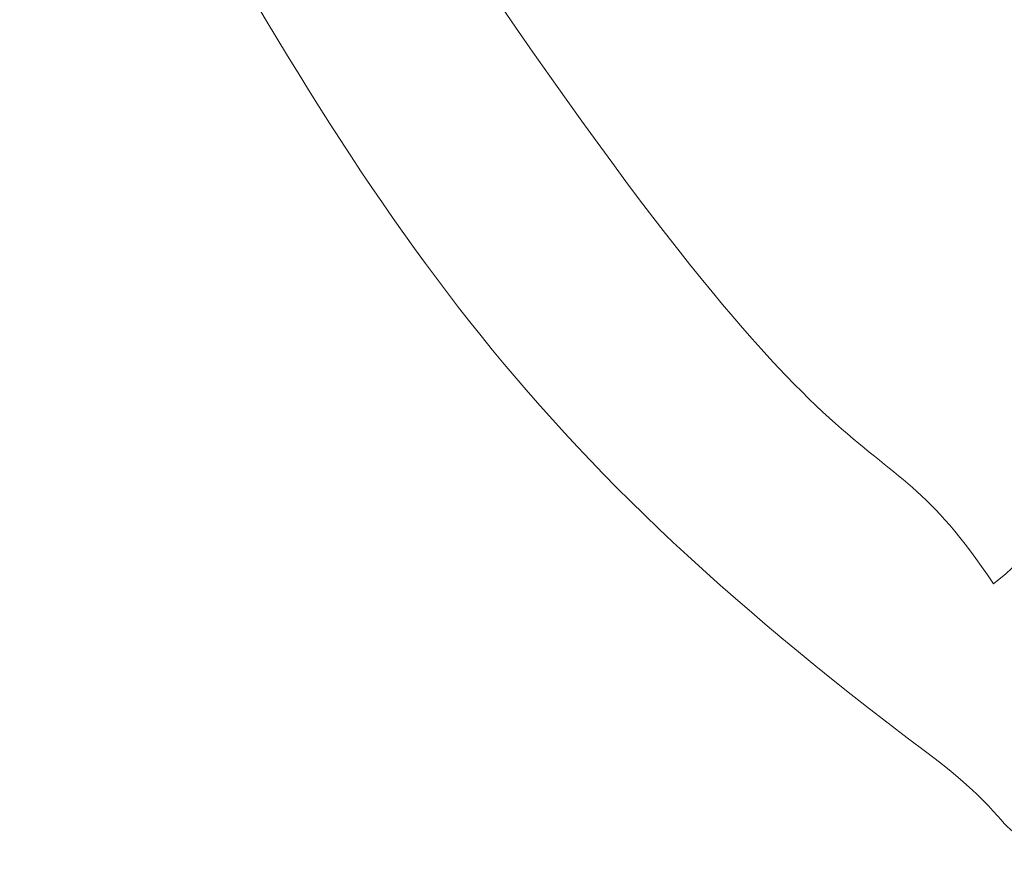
# Model space of a CAD drawing. Header units: millimetres. Extents: x -811 to 1340, y -192 to 870.
# Tile 246 of 256: x 687.461 to 687.99, y 143.043 to 143.495. Entities that reach past the tile are written whole.
import ezdxf

# ---------------------------------------------------------------- set-up
doc = ezdxf.new("R2010")
doc.units = ezdxf.units.MM
doc.header["$MEASUREMENT"] = 0
doc.layers.add('layer 1', color=7, linetype='Continuous')

msp = doc.modelspace()

# ---------------------------------------------------------------- linework, layer by layer
at = {"layer": 'layer 1', "color": 114, "lineweight": 9}
for points, knots in [([(688.9417, 144.0944), (688.9417, 144.4513), (688.8864, 144.5424), (688.8483, 144.8138), (688.8483, 144.8138), (688.8228, 144.9949), (688.8538, 144.8594), (688.7311, 145.0602), (688.7311, 145.0602), (688.504, 145.4318), (688.3477, 145.6577), (687.9345, 145.9328), (687.9345, 145.9328), (687.8162, 146.0116), (687.7673, 146.119), (687.6557, 146.119), (687.6557, 146.119), (687.5052, 146.119), (687.5668, 145.993), (687.5805, 145.8893), (687.5805, 145.8893), (687.5876, 145.8348), (687.5819, 145.6582), (687.5629, 145.5552), (687.5629, 145.5552), (687.45, 144.9409), (687.221, 144.1584), (687.5071, 143.6448), (687.5071, 143.6448), (687.6504, 143.3877), (687.7221, 143.2704), (687.9482, 143.1008), (687.9482, 143.1008), (688.0253, 143.0429), (687.9546, 143.0561), (688.0933, 143.0529), (688.0933, 143.0529), (688.5252, 143.0432), (688.8912, 143.5052), (688.9218, 143.9421), (688.9218, 143.9421), (688.9218, 143.9421), (688.9417, 144.0944), (688.9417, 144.0944)], [0, 0, 0, 0, 0.083333, 0.083333, 0.083333, 0.083333, 0.166667, 0.166667, 0.166667, 0.166667, 0.25, 0.25, 0.25, 0.25, 0.333333, 0.333333, 0.333333, 0.333333, 0.416667, 0.416667, 0.416667, 0.416667, 0.5, 0.5, 0.5, 0.5, 0.583333, 0.583333, 0.583333, 0.583333, 0.666667, 0.666667, 0.666667, 0.666667, 0.75, 0.75, 0.75, 0.75, 0.833333, 0.833333, 0.833333, 0.833333, 1, 1, 1, 1]), ([(687.7105, 145.8728), (687.8618, 145.7714), (688.0364, 145.6156), (688.1687, 145.4828), (688.1687, 145.4828), (688.2562, 145.3953), (688.4038, 145.2626), (688.4609, 145.1457), (688.4609, 145.1457), (688.503, 145.0591), (688.4732, 145.0839), (688.5312, 144.9972), (688.5312, 144.9972), (687.954, 144.6918), (688.0618, 143.9025), (688.335, 143.5424), (688.335, 143.5424), (688.3992, 143.4577), (688.447, 143.4662), (688.4764, 143.3556), (688.4764, 143.3556), (688.4093, 143.3201), (688.3075, 143.2574), (688.2257, 143.2485), (688.2257, 143.2485), (688.1169, 143.2369), (688.0991, 143.2753), (688.0362, 143.2404), (688.0362, 143.2404), (688.0278, 143.2357), (687.9997, 143.203), (687.984, 143.1915), (687.984, 143.1915), (687.9137, 143.2965), (687.9181, 143.2045), (687.6864, 143.5504), (687.6864, 143.5504), (687.4707, 143.8721), (687.4856, 144.0946), (687.4911, 144.4218), (687.4911, 144.4218), (687.4945, 144.6273), (687.6973, 145.5764), (687.6968, 145.7), (687.6968, 145.7), (687.6966, 145.7675), (687.6762, 145.8097), (687.7105, 145.8728)], [0, 0, 0, 0, 0.076923, 0.076923, 0.076923, 0.076923, 0.153846, 0.153846, 0.153846, 0.153846, 0.230769, 0.230769, 0.230769, 0.230769, 0.307692, 0.307692, 0.307692, 0.307692, 0.384615, 0.384615, 0.384615, 0.384615, 0.461538, 0.461538, 0.461538, 0.461538, 0.538462, 0.538462, 0.538462, 0.538462, 0.615385, 0.615385, 0.615385, 0.615385, 0.692308, 0.692308, 0.692308, 0.692308, 0.769231, 0.769231, 0.769231, 0.769231, 0.846154, 0.846154, 0.846154, 0.846154, 1, 1, 1, 1])]:
    msp.add_open_spline(points, degree=3, knots=knots, dxfattribs=at)

doc.saveas('drawing.dxf')
